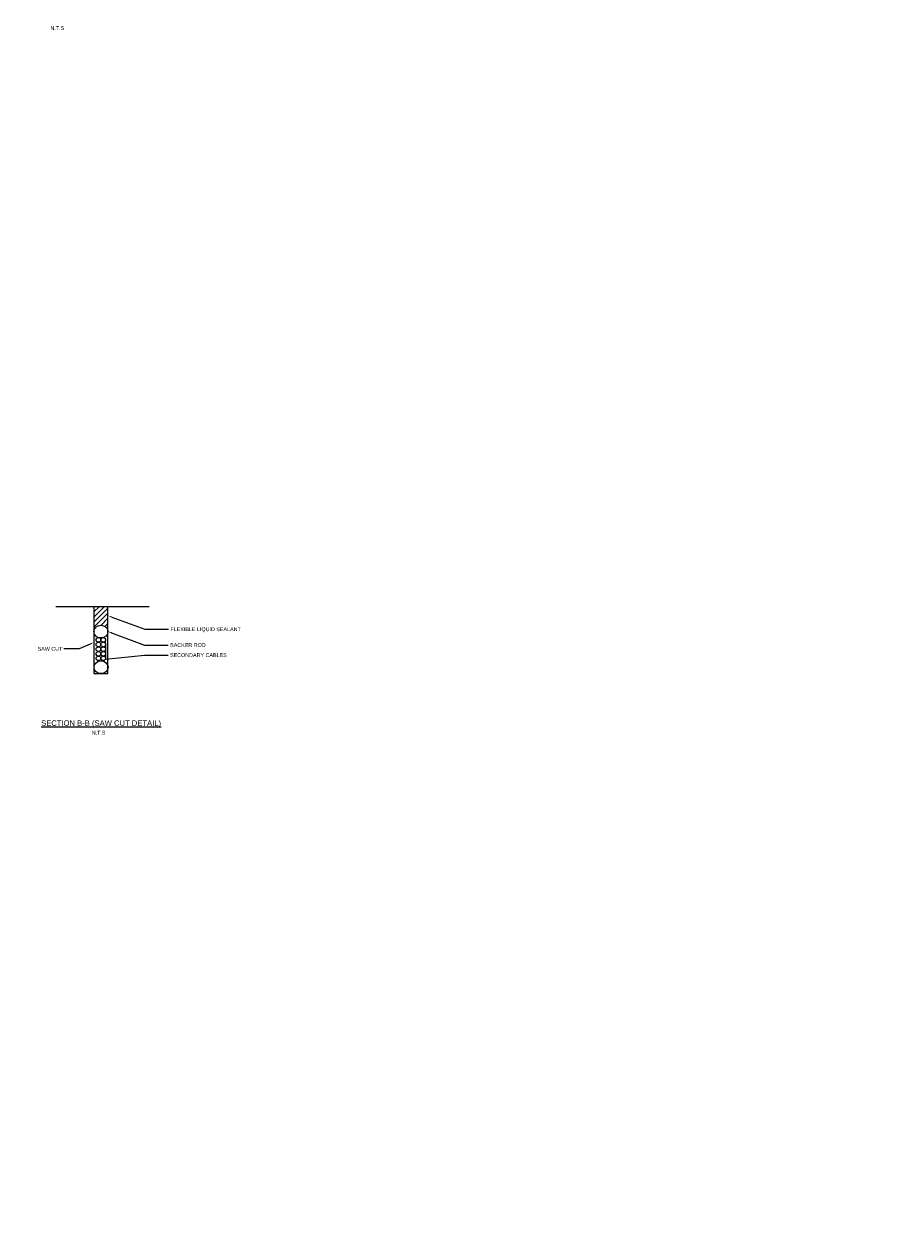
# Model space of a CAD drawing. Header units: metres. Extents: x -4024927 to 10167049, y -539908 to 13839353.
# Tile 4 of 5: x 1379648 to 1385394, y -231437 to -223631. Entities that reach past the tile are written whole.
import ezdxf
from ezdxf import colors
from ezdxf.entities.mleader import LeaderData, LeaderLine
from ezdxf.enums import TextEntityAlignment as Align
from ezdxf.math import Vec2, Vec3

# ---------------------------------------------------------------- set-up
doc = ezdxf.new("R2010")
doc.units = ezdxf.units.M
doc.linetypes.add('CONTIUOUS', pattern=[0])
for name, color, linetype in [('0-TEXT-1', 3, 'Continuous'), ('E-ANNO-GNRL-LEAD', 2, 'Continuous'), ('E-ANNO-GNRL-TXTM', 3, 'Continuous'), ('E-GNRL-MISC-PROP', 3, 'Continuous'), ('EL-AGLI-EQUP-PAPI-N-RefEdit0', 1, 'CONTIUOUS')]:
    doc.layers.add(name, color=color, linetype=linetype)
doc.layers.add('ADB SG_Hatch', color=8, linetype='Continuous', lineweight=9)
doc.styles.add('Arial', font='arial.ttf')
doc.styles.get("Standard").update_dxf_attribs({"font": 'arial.ttf'})

msp = doc.modelspace()

# ---------------------------------------------------------------- hatches: boundary and pattern name
at = {"layer": 'ADB SG_Hatch'}
h = msp.add_hatch(dxfattribs=at)
h.set_pattern_fill('ANSI31', color=252, scale=7.5, style=0)
h.set_pattern_definition([(45, (783.4550198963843, -4887.596647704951), (-16.83798022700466, 16.83798022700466), [])])
edge = h.paths.add_edge_path()
edge.add_line((1380201.33764853, -227457.7514208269), (1380108.478660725, -227457.7514208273))
edge.add_line((1380108.478660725, -227457.7514208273), (1380108.347966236, -227623.0564938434))
edge.add_arc((1380155.299555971, -227628.1681468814), 47.22902471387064, 48.9685281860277, 173.7866391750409, ccw=False)
edge.add_arc((1380159.822573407, -227624.5152506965), 41.51660721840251, 0.492233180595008, 50.36792563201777, ccw=False)
edge.add_line((1380201.33764853, -227624.1585821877), (1380201.33764853, -227457.7514208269))

# ---------------------------------------------------------------- linework, layer by layer
at = {"layer": 'E-GNRL-MISC-PROP'}
for p, q in [((1379859.313580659, -227457.7450468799), (1380123.347966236, -227457.7514208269)), ((1380108.347966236, -227457.7514208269), (1380108.347966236, -227899.3356053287)), ((1380123.347966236, -227457.7514208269), (1380472.809725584, -227457.7514208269)), ((1380201.33764853, -227899.3356053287), (1380201.33764853, -227457.7514208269)), ((1380108.347966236, -227899.3356053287), (1380201.33764853, -227899.3356053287))]:
    msp.add_line(p, q, dxfattribs=at)
for centre, ratio in [((1380155.012183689, -227623.1327257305), 0.9103108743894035), ((1380156.016781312, -227857.3640853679), 0.91)]:
    msp.add_ellipse(centre, major_axis=(-46, 0), ratio=ratio, start_param=3.141592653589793, end_param=9.42477796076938, dxfattribs=at)
for centre in [(1380139.264763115, -227678.0265171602), (1380139.264763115, -227708.3794098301), (1380170.759604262, -227678.0265171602), (1380170.759604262, -227708.3794098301), (1380139.264763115, -227738.7974435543), (1380139.264763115, -227769.1082547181), (1380139.264763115, -227799.4311147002), (1380170.759604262, -227738.7974435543), (1380170.759604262, -227769.1082547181), (1380170.759604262, -227799.4311147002)]:
    msp.add_ellipse(centre, major_axis=(15.5, 0), ratio=0.9582511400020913, dxfattribs=at)
at = {"layer": 'EL-AGLI-EQUP-PAPI-N-RefEdit0'}
msp.add_arc((3071061.101083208, 6743365.782536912), 7095987.626459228, 260.5376754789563, 260.5376755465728, dxfattribs=at)

# ---------------------------------------------------------------- texts
at = {"layer": '0-TEXT-1', "insert": (1379868.556248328, -223646.8011436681), "char_height": 25.236, "width": 1570.9956794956, "attachment_point": 2}
msp.add_mtext('N.T.S', dxfattribs=at)
at = {"layer": 'E-ANNO-GNRL-TXTM', "color": 2, "style": 'Arial'}
msp.add_text('%%USECTION B-B (SAW CUT DETAIL)', height=35.875, dxfattribs=at).set_placement((1380156.293784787, -228229.0679327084), align=Align.MIDDLE)
at = {"layer": 'E-ANNO-GNRL-TXTM', "color": 2, "insert": (1380095.010669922, -228274.9687323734), "char_height": 25.109, "attachment_point": 1, "style": 'Arial'}
msp.add_mtext_dynamic_manual_height_columns('N.T.S', width=127.0763395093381, gutter_width=1, heights=[0], dxfattribs=at)

# ---------------------------------------------------------------- leaders
at = {"layer": 'E-ANNO-GNRL-LEAD'}
ml = msp.add_multileader_mtext('Standard', dxfattribs=at)
ml.set_content('\\A1;BACK FILL WIREWAY WITH RESIN OR SEALER ', color=256, style='Arial')
ml.set_leader_properties(color=256, linetype='Continuous', lineweight=-1)
ml.build(insert=Vec2(0, 0))
ml.multileader.update_dxf_attribs({"text_right_attachment_type": 3, "dogleg_length": 12.92683668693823, "arrow_head_size": 25.7713592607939, "scale": 12})
ctx = ml.context
ctx.base_point, ctx.scale, ctx.char_height, ctx.arrow_head_size, ctx.landing_gap_size, ctx.plane_origin = Vec3(1377225.186080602, -227143.3572826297), 12, 25.236, 25.7713592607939, 12.88567963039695, Vec3(1377140.629273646, -227183.9918700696)
ctx.right_attachment = 3
notes = []
notes.append((ctx, [(0, (1, 1, 0), (1377070.064040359, -227143.3572826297), (1, -3.700743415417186e-17), 155.1220402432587, [(0, [(1377008.488746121, -227360.427254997)], 0, [])])]))
ctx.mtext.insert, ctx.mtext.width, ctx.mtext.flow_direction = Vec3(1377238.071760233, -227130.5241052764), 485.6052642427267, 5
ml = msp.add_multileader_mtext('Standard', dxfattribs=at)
ml.set_content('\\A1;TAXIWAY SURFACE', color=256, style='Arial')
ml.set_leader_properties(color=256, linetype='Continuous', lineweight=-1)
ml.build(insert=Vec2(0, 0))
ml.multileader.update_dxf_attribs({"text_right_attachment_type": 3, "dogleg_length": 12.92683668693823, "arrow_head_size": 25.7713592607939, "scale": 12})
ctx = ml.context
ctx.base_point, ctx.scale, ctx.char_height, ctx.arrow_head_size, ctx.landing_gap_size, ctx.plane_origin = Vec3(1377369.302442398, -227253.0182937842), 12, 25.236, 25.7713592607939, 12.88567963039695, Vec3(1377237.42553331, -227300.1597923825)
ctx.right_attachment = 3
notes.append((ctx, [(0, (1, 1, 0), (1377214.180402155, -227253.0182937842), (1, -3.700743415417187e-17), 155.1220402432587, [(0, [(1377150.759181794, -227361.2734696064)], 0, [])])]))
ctx.mtext.insert, ctx.mtext.width, ctx.mtext.flow_direction = Vec3(1377382.188122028, -227240.1851164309), 538.5732862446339, 5
ml = msp.add_multileader_mtext('Standard', dxfattribs=at)
ml.set_content('MANHOLE COVER\\P\\pxql;400 kN CLASS D', color=256, style='Arial')
ml.set_leader_properties(color=256, linetype='Continuous', lineweight=-1)
ml.build(insert=Vec2(0, 0))
ml.multileader.update_dxf_attribs({"text_right_attachment_type": 3, "dogleg_length": 12.92683668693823, "arrow_head_size": 25.7713592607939, "scale": 12})
ctx = ml.context
ctx.base_point, ctx.scale, ctx.char_height, ctx.arrow_head_size, ctx.landing_gap_size, ctx.plane_origin = Vec3(1379102.670054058, -227312.581897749), 12, 25.236, 25.7713592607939, 12.88567963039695, Vec3(1378908.489670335, -227435.6517151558)
ctx.right_attachment = 3
notes.append((ctx, [(0, (1, 1, 0), (1378947.548013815, -227312.581897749), (1, 0), 155.1220402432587, [(0, [(1378908.489670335, -227443.1517151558)], 0, [])])]))
ctx.mtext.insert, ctx.mtext.width, ctx.mtext.flow_direction = Vec3(1379115.555733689, -227299.7487203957), 499.1364255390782, 5
ml = msp.add_multileader_mtext('Standard', dxfattribs=at)
ml.set_content('\\A1;TAXIWAY \\PPAVEMENT', color=256, style='Arial')
ml.set_leader_properties(color=256, linetype='Continuous', lineweight=-1)
ml.build(insert=Vec2(0, 0))
ml.multileader.update_dxf_attribs({"text_right_attachment_type": 3, "dogleg_length": 12.92683668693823, "arrow_head_size": 25.7713592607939, "scale": 12})
ctx = ml.context
ctx.base_point, ctx.scale, ctx.char_height, ctx.arrow_head_size, ctx.landing_gap_size, ctx.plane_origin = Vec3(1376417.360510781, -227385.6374370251), 12, 25.236, 25.7713592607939, 12.88567963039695, Vec3(1376293.73390973, -227731.5579305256)
ctx.right_attachment = 3
notes.append((ctx, [(1, (1, 1, 0), (1376717.583825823, -227427.6974370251), (-1, 0), 83.94253422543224, [(0, [(1376771.297091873, -227422.3567716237)], 0, [])])]))
ctx.mtext.insert, ctx.mtext.width, ctx.mtext.flow_direction = Vec3(1376430.246190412, -227373.0194370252), 538.5732862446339, 5
ml = msp.add_multileader_mtext('Standard', dxfattribs=at)
ml.set_content('\\A1;GRADE', color=256, style='Arial')
ml.set_leader_properties(color=256, linetype='Continuous', lineweight=-1)
ml.build(insert=Vec2(0, 0))
ml.multileader.update_dxf_attribs({"text_right_attachment_type": 3, "dogleg_length": 12.92683668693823, "arrow_head_size": 25.7713592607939, "scale": 12})
ctx = ml.context
ctx.base_point, ctx.scale, ctx.char_height, ctx.arrow_head_size, ctx.landing_gap_size, ctx.plane_origin = Vec3(1377815.220855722, -227333.1925192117), 12, 25.236, 25.7713592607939, 12.88567963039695, Vec3(1377651.924181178, -227444.4702914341)
ctx.right_attachment = 3
notes.append((ctx, [(0, (1, 1, 0), (1377660.098815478, -227333.1925192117), (1, -3.700743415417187e-17), 155.1220402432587, [(0, [(1377592.929270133, -227380.6196682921)], 0, [])])]))
ctx.mtext.insert, ctx.mtext.width, ctx.mtext.flow_direction = Vec3(1377828.106535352, -227320.3593418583), 538.5732862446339, 5
ml = msp.add_multileader_mtext('Standard', dxfattribs=at)
ml.set_content('\\A1;FLEXIBLE LIQUID SEALANT', color=256, style='Arial')
ml.set_leader_properties(color=256, linetype='Continuous', lineweight=-1)
ml.build(insert=Vec2(0, 0))
ml.multileader.update_dxf_attribs({"text_right_attachment_type": 3, "dogleg_length": 12.92683668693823, "arrow_head_size": 25.7713592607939, "scale": 12})
ctx = ml.context
ctx.base_point, ctx.scale, ctx.char_height, ctx.arrow_head_size, ctx.landing_gap_size, ctx.plane_origin = Vec3(1380599.107013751, -227608.1773927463), 12, 25.236, 25.7713592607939, 12.88567963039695, Vec3(1380607.834480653, -227765.756123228)
ctx.right_attachment = 3
notes.append((ctx, [(0, (1, 1, 0), (1380443.984973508, -227608.1773927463), (1, -3.700743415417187e-17), 155.1220402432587, [(5, [(1380202.205645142, -227518.904812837)], 0, [])])]))
ctx.mtext.insert, ctx.mtext.width, ctx.mtext.flow_direction = Vec3(1380611.992693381, -227595.344215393), 340.8106061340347, 5
ml = msp.add_multileader_mtext('Standard', dxfattribs=at)
ml.set_content('\\A1;TAXIWAY \\PBASE/ SUBBASE', color=256, style='Arial')
ml.set_leader_properties(color=256, linetype='Continuous', lineweight=-1)
ml.build(insert=Vec2(0, 0))
ml.multileader.update_dxf_attribs({"text_right_attachment_type": 3, "dogleg_length": 0.125, "arrow_head_size": 25.7713592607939, "scale": 12})
ctx = ml.context
ctx.base_point, ctx.scale, ctx.char_height, ctx.arrow_head_size, ctx.landing_gap_size, ctx.plane_origin = Vec3(1376511.494785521, -227653.8358208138), 12, 25.236, 25.7713592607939, 12.88567963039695, Vec3(1376663.490713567, -227896.3890061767)
ctx.right_attachment = 3
notes.append((ctx, [(1, (1, 1, 0), (1376968.107838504, -227696.3261755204), (-1, 0), 155.1220402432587, [(0, [(1377178.148384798, -227608.8633847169)], 0, [])])]))
ctx.mtext.insert, ctx.mtext.width, ctx.mtext.flow_direction = Vec3(1376524.380465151, -227641.0026434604), 538.5732862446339, 5
ml = msp.add_multileader_mtext('Standard', dxfattribs=at)
ml.set_content('\\A1;BACKER ROD', color=256, style='Arial')
ml.set_leader_properties(color=256, linetype='Continuous', lineweight=-1)
ml.build(insert=Vec2(0, 0))
ml.multileader.update_dxf_attribs({"text_right_attachment_type": 3, "dogleg_length": 12.92683668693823, "arrow_head_size": 25.7713592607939, "scale": 12})
ctx = ml.context
ctx.base_point, ctx.scale, ctx.char_height, ctx.arrow_head_size, ctx.landing_gap_size, ctx.plane_origin = Vec3(1380597.470671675, -227711.8501168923), 12, 25.236, 25.7713592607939, 12.88567963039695, Vec3(1380606.636975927, -227869.4288473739)
ctx.right_attachment = 3
notes.append((ctx, [(0, (1, 1, 0), (1380442.348631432, -227711.8501168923), (1, -3.700743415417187e-17), 155.1220402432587, [(5, [(1380201.008140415, -227622.5775369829)], 0, [])])]))
ctx.mtext.insert, ctx.mtext.width, ctx.mtext.flow_direction = Vec3(1380610.356351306, -227699.0169395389), 267.8563694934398, 5
ml = msp.add_multileader_mtext('Standard', dxfattribs=at)
ml.set_content('\\A1;SAW CUT', color=256, style='Arial')
ml.set_leader_properties(color=256, linetype='Continuous', lineweight=-1)
ml.build(insert=Vec2(0, 0))
ml.multileader.update_dxf_attribs({"text_right_attachment_type": 3, "dogleg_length": 12.92683668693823, "arrow_head_size": 25.7713592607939, "scale": 12})
ctx = ml.context
ctx.base_point, ctx.scale, ctx.char_height, ctx.arrow_head_size, ctx.landing_gap_size, ctx.plane_origin = Vec3(1379726.553304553, -227736.7687351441), 12, 25.236, 25.7713592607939, 12.88567963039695, Vec3(1379877.884986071, -227928.021578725)
ctx.right_attachment = 3
notes.append((ctx, [(1, (1, 1, 0), (1380011.379973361, -227737.1990898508), (-1, 0), 98.79121677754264, [(5, [(1380107.892838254, -227694.694874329)], 0, [])])]))
ctx.mtext.insert, ctx.mtext.width, ctx.mtext.flow_direction = Vec3(1379739.438984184, -227723.9355577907), 267.8563694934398, 5
ml = msp.add_multileader_mtext('Standard', dxfattribs=at)
ml.set_content('\\A1;SECONDARY CABLES', color=256, style='Arial')
ml.set_leader_properties(color=256, linetype='Continuous', lineweight=-1)
ml.build(insert=Vec2(0, 0))
ml.multileader.update_dxf_attribs({"text_right_attachment_type": 3, "dogleg_length": 12.92683668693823, "arrow_head_size": 25.7713592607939, "scale": 12})
ctx = ml.context
ctx.base_point, ctx.scale, ctx.char_height, ctx.arrow_head_size, ctx.landing_gap_size, ctx.plane_origin = Vec3(1380596.648585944, -227777.8317222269), 12, 25.236, 25.7713592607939, 12.88567963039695, Vec3(1380590.266229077, -228052.1412191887)
ctx.right_attachment = 3
notes.append((ctx, [(0, (1, 1, 0), (1380441.5265457, -227777.8317222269), (1, -3.700743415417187e-17), 155.1220402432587, [(5, [(1380185.868667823, -227677.3494024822), (1380185.83920534, -227708.5162811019), (1380185.517216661, -227740.9135531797), (1380184.921724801, -227773.6421114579), (1380184.637393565, -227805.2899087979)], 0, [])])]))
ctx.mtext.insert, ctx.mtext.width, ctx.mtext.flow_direction = Vec3(1380609.534265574, -227764.9985448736), 165.3122661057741, 5
for ctx, leaders in notes:
    for number, flags, end, landing, length, lines in leaders:
        leader = LeaderData()
        leader.index, (leader.has_last_leader_line, leader.has_dogleg_vector, leader.attachment_direction) = number, flags
        leader.last_leader_point, leader.dogleg_vector, leader.dogleg_length = Vec3(end), Vec3(landing), length
        for number, points, colour, breaks in lines:
            line = LeaderLine()
            line.index, line.vertices, line.color, line.breaks = number, Vec3.list(points), colors.encode_raw_color(colour), breaks
            leader.lines.append(line)
        ctx.leaders.append(leader)

doc.saveas('drawing.dxf')
